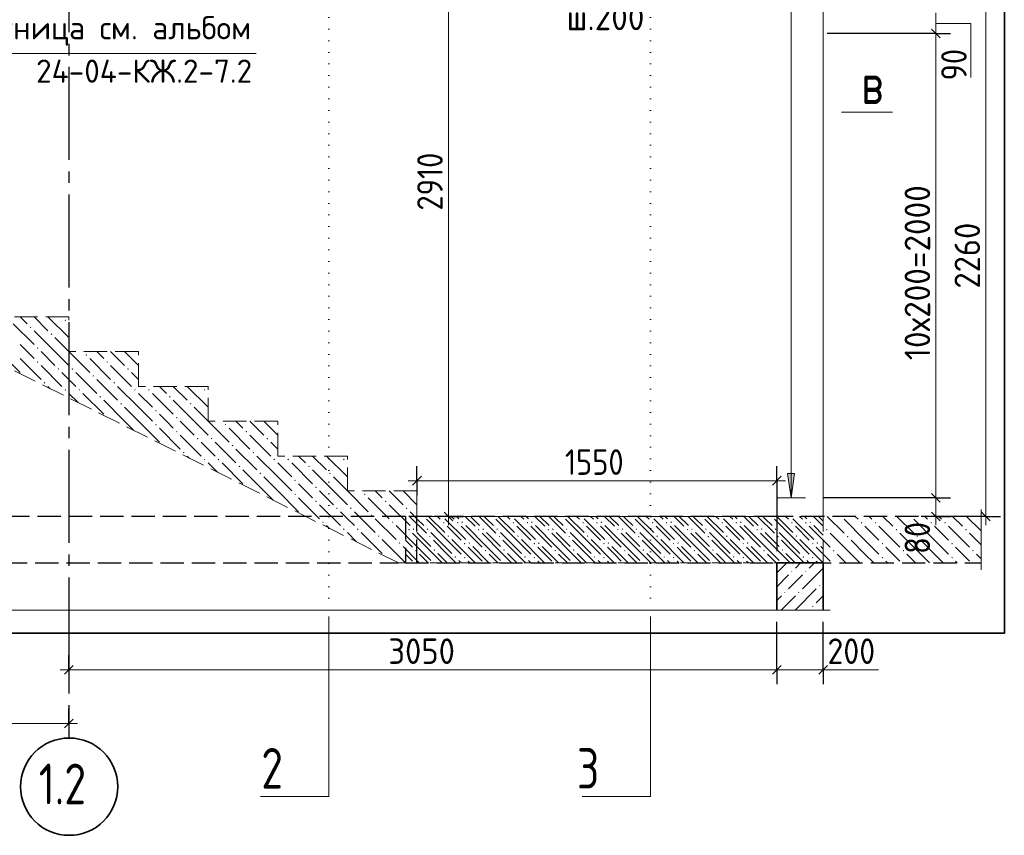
# Model space of a CAD drawing. Header units: millimetres. Extents: x 0 to 50400, y 0 to 35640.
# Tile 8 of 20: x 14787 to 24970, y 17151 to 25584. Entities that reach past the tile are written whole.
import ezdxf

# ---------------------------------------------------------------- set-up
doc = ezdxf.new("R2010")
doc.units = ezdxf.units.MM
for name, pattern in [('______2', [324, 240, -84]), ('______5', [1320, 960, -120, 120, -120]), ('______9', [120, 0, -120])]:
    doc.linetypes.add(name, pattern=pattern)
for name, color, linetype, lineweight in [('Standard', 7, 'Continuous', 25), ('ЖБ Лестница', 52, 'Continuous', 25), ('ЖБ Перекрытие верхний уровень', 7, 'Continuous', 35), ('ЖБ Стена верхний уровень', 7, 'Continuous', 35), ('Общий02', 7, 'Continuous', 18), ('Позиционная метка линия выноска', 7, 'Continuous', 13), ('Позиционная метка номер позиции', 7, 'Continuous', 13), ('Размерная линия_ общее', 7, 'Continuous', 13), ('Сечения символ', 7, 'Continuous', 25)]:
    doc.layers.add(name, color=color, linetype=linetype, lineweight=lineweight)
doc.layers.add('Оси', color=7, linetype='______5', true_color=0x656565)
doc.layers.add('Стена ДОП П-обр. неравн', color=7, linetype='Continuous', true_color=0xa0a0a0)
doc.layers.add('Размерная выноска', color=7, linetype='Continuous')
doc.styles.add('ISOCPEUR', font='txt')

msp = doc.modelspace()

# ---------------------------------------------------------------- hatches: boundary and pattern name
at = {"layer": 'ЖБ Лестница', "linetype": 'Continuous', "lineweight": 18, "transparency": 33554687}
for points in [[(14892, 22405), (14900, 22413), (14908, 22405), (14900, 22397)], [(15252, 22477), (15260, 22485), (15268, 22477), (15260, 22469)], [(15108, 22333), (15116, 22341), (15124, 22333), (15116, 22325)], [(14964, 22189), (14972, 22197), (14980, 22189), (14972, 22181)], [(15468, 22117), (15476, 22125), (15484, 22117), (15476, 22109)], [(14964, 22045), (14972, 22053), (14980, 22045), (14972, 22037)], [(15684, 22045), (15692, 22053), (15700, 22045), (15692, 22037)], [(14827, 21907), (14828, 21909), (14832, 21905)], [(15180, 21973), (15188, 21981), (15196, 21973), (15188, 21965)], [(15324, 21973), (15332, 21981), (15340, 21973), (15332, 21965)], [(15540, 21901), (15548, 21909), (15556, 21901), (15548, 21893)], [(15900, 21973), (15908, 21981), (15916, 21973), (15908, 21965)], [(15036, 21829), (15044, 21837), (15052, 21829), (15044, 21821)], [(15756, 21829), (15764, 21837), (15772, 21829), (15764, 21821)], [(15252, 21757), (15260, 21765), (15268, 21757), (15260, 21749)], [(15396, 21757), (15404, 21765), (15412, 21757), (15404, 21749)], [(15612, 21685), (15620, 21693), (15628, 21685), (15620, 21677)], [(15972, 21757), (15980, 21765), (15988, 21757), (15980, 21749)], [(16116, 21757), (16124, 21765), (16132, 21757), (16124, 21749)], [(16332, 21685), (16340, 21693), (16348, 21685), (16340, 21677)], [(16692, 21757), (16700, 21765), (16708, 21757), (16700, 21749)], [(15828, 21613), (15836, 21621), (15844, 21613), (15836, 21605)], [(16548, 21613), (16556, 21621), (16564, 21613), (16556, 21605)], [(16188, 21541), (16196, 21549), (16204, 21541), (16196, 21533)], [(15691, 21475), (15692, 21477), (15696, 21473)], [(16188, 21397), (16196, 21405), (16204, 21397), (16196, 21389)], [(16404, 21469), (16412, 21477), (16420, 21469), (16412, 21461)], [(16908, 21397), (16916, 21405), (16924, 21397), (16916, 21389)], [(16404, 21325), (16412, 21333), (16420, 21325), (16412, 21317)], [(17124, 21325), (17132, 21333), (17140, 21325), (17132, 21317)], [(16267, 21187), (16268, 21189), (16272, 21185)], [(16620, 21253), (16628, 21261), (16636, 21253), (16628, 21245)], [(16764, 21253), (16772, 21261), (16780, 21253), (16772, 21245)], [(16980, 21181), (16988, 21189), (16996, 21181), (16988, 21173)], [(17340, 21253), (17348, 21261), (17356, 21253), (17348, 21245)], [(16476, 21109), (16484, 21117), (16492, 21109), (16484, 21101)], [(17196, 21109), (17204, 21117), (17212, 21109), (17204, 21101)], [(16692, 21037), (16700, 21045), (16708, 21037), (16700, 21029)], [(16836, 21037), (16844, 21045), (16852, 21037), (16844, 21029)], [(17412, 21037), (17420, 21045), (17428, 21037), (17420, 21029)], [(17556, 21037), (17564, 21045), (17572, 21037), (17564, 21029)], [(18132, 21037), (18140, 21045), (18148, 21037), (18140, 21029)], [(17052, 20965), (17060, 20973), (17068, 20965), (17060, 20957)], [(17268, 20893), (17276, 20901), (17284, 20893), (17276, 20885)], [(17772, 20965), (17780, 20973), (17788, 20965), (17780, 20957)], [(17988, 20893), (17996, 20901), (18004, 20893), (17996, 20885)], [(17628, 20821), (17636, 20829), (17644, 20821), (17636, 20813)], [(17131, 20755), (17132, 20757), (17136, 20753)], [(17628, 20677), (17636, 20685), (17644, 20677), (17636, 20669)], [(17844, 20749), (17852, 20757), (17860, 20749), (17852, 20741)], [(18348, 20677), (18356, 20685), (18364, 20677), (18356, 20669)], [(17844, 20605), (17852, 20613), (17860, 20605), (17852, 20597)], [(18564, 20605), (18572, 20613), (18580, 20605), (18572, 20597)], [(17707, 20467), (17708, 20469), (17712, 20465)], [(18060, 20533), (18068, 20541), (18076, 20533), (18068, 20525)], [(18204, 20533), (18212, 20541), (18220, 20533), (18212, 20525)], [(18420, 20461), (18428, 20469), (18436, 20461), (18428, 20453)], [(18780, 20533), (18788, 20541), (18796, 20533), (18788, 20525)], [(17916, 20389), (17924, 20397), (17932, 20389), (17924, 20381)], [(18636, 20389), (18644, 20397), (18652, 20389), (18644, 20381)], [(19356, 20389), (19364, 20397), (19372, 20389), (19364, 20381)], [(20076, 20389), (20084, 20397), (20092, 20389), (20084, 20381)], [(20796, 20389), (20804, 20397), (20812, 20389), (20804, 20381)], [(21516, 20389), (21524, 20397), (21532, 20389), (21524, 20381)], [(22236, 20389), (22244, 20397), (22252, 20389), (22244, 20381)], [(22956, 20389), (22964, 20397), (22972, 20389), (22964, 20381)], [(18132, 20317), (18140, 20325), (18148, 20317), (18140, 20309)], [(18276, 20317), (18284, 20325), (18292, 20317), (18284, 20309)], [(18852, 20317), (18860, 20325), (18868, 20317), (18860, 20309)], [(18996, 20317), (19004, 20325), (19012, 20317), (19004, 20309)], [(19572, 20317), (19580, 20325), (19588, 20317), (19580, 20309)], [(19716, 20317), (19724, 20325), (19732, 20317), (19724, 20309)], [(20292, 20317), (20300, 20325), (20308, 20317), (20300, 20309)], [(20436, 20317), (20444, 20325), (20452, 20317), (20444, 20309)], [(21012, 20317), (21020, 20325), (21028, 20317), (21020, 20309)], [(21156, 20317), (21164, 20325), (21172, 20317), (21164, 20309)], [(21732, 20317), (21740, 20325), (21748, 20317), (21740, 20309)], [(21876, 20317), (21884, 20325), (21892, 20317), (21884, 20309)], [(22452, 20317), (22460, 20325), (22468, 20317), (22460, 20309)], [(22596, 20317), (22604, 20325), (22612, 20317), (22604, 20309)], [(18492, 20245), (18500, 20253), (18508, 20245), (18500, 20237)], [(18708, 20173), (18716, 20181), (18724, 20173), (18716, 20165)], [(19212, 20245), (19220, 20253), (19228, 20245), (19220, 20237)], [(19428, 20173), (19436, 20181), (19444, 20173), (19436, 20165)], [(19932, 20245), (19940, 20253), (19948, 20245), (19940, 20237)], [(20148, 20173), (20156, 20181), (20164, 20173), (20156, 20165)], [(20652, 20245), (20660, 20253), (20668, 20245), (20660, 20237)], [(20868, 20173), (20876, 20181), (20884, 20173), (20876, 20165)], [(21372, 20245), (21380, 20253), (21388, 20245), (21380, 20237)], [(21588, 20173), (21596, 20181), (21604, 20173), (21596, 20165)], [(22092, 20245), (22100, 20253), (22108, 20245), (22100, 20237)], [(22308, 20173), (22316, 20181), (22324, 20173), (22316, 20165)], [(22812, 20245), (22820, 20253), (22828, 20245), (22820, 20237)], [(23028, 20173), (23036, 20181), (23044, 20173), (23036, 20165)], [(19068, 20101), (19076, 20109), (19084, 20101), (19076, 20093)], [(19788, 20101), (19796, 20109), (19804, 20101), (19796, 20093)], [(20508, 20101), (20516, 20109), (20524, 20101), (20516, 20093)], [(21228, 20101), (21236, 20109), (21244, 20101), (21236, 20093)], [(21948, 20101), (21956, 20109), (21964, 20101), (21956, 20093)], [(22668, 20101), (22676, 20109), (22684, 20101), (22676, 20093)], [(18571, 20035), (18572, 20037), (18576, 20033)], [(19284, 20029), (19292, 20037), (19300, 20029), (19292, 20021)], [(20004, 20029), (20012, 20037), (20020, 20029), (20012, 20021)], [(20724, 20029), (20732, 20037), (20740, 20029), (20732, 20021)], [(21444, 20029), (21452, 20037), (21460, 20029), (21452, 20021)], [(22164, 20029), (22172, 20037), (22180, 20029), (22172, 20021)], [(22884, 20029), (22892, 20037), (22900, 20029), (22892, 20021)]]:
    msp.add_hatch(color=7, dxfattribs=at).paths.add_polyline_path(points, flags=16)
at = {"layer": 'ЖБ Перекрытие верхний уровень', "linetype": 'Continuous', "lineweight": 18, "transparency": 33554687}
for points in [[(18959, 20449), (18957, 20447), (18956, 20449)], [(19166, 20383), (19173, 20391), (19181, 20383), (19173, 20375)], [(19310, 20383), (19317, 20391), (19325, 20383), (19317, 20375)], [(19679, 20449), (19677, 20447), (19676, 20449)], [(19886, 20383), (19893, 20391), (19901, 20383), (19893, 20375)], [(20030, 20383), (20037, 20391), (20045, 20383), (20037, 20375)], [(20399, 20449), (20397, 20447), (20396, 20449)], [(20606, 20383), (20613, 20391), (20621, 20383), (20613, 20375)], [(20750, 20383), (20757, 20391), (20765, 20383), (20757, 20375)], [(21119, 20449), (21117, 20447), (21116, 20449)], [(21326, 20383), (21333, 20391), (21341, 20383), (21333, 20375)], [(21470, 20383), (21477, 20391), (21485, 20383), (21477, 20375)], [(21839, 20449), (21837, 20447), (21836, 20449)], [(22046, 20383), (22053, 20391), (22061, 20383), (22053, 20375)], [(22190, 20383), (22197, 20391), (22205, 20383), (22197, 20375)], [(22559, 20449), (22557, 20447), (22556, 20449)], [(22766, 20383), (22773, 20391), (22781, 20383), (22773, 20375)], [(22910, 20383), (22917, 20391), (22925, 20383), (22917, 20375)], [(23279, 20449), (23277, 20447), (23276, 20449)], [(23486, 20383), (23493, 20391), (23501, 20383), (23493, 20375)], [(23630, 20383), (23637, 20391), (23645, 20383), (23637, 20375)], [(23999, 20449), (23997, 20447), (23996, 20449)], [(24206, 20383), (24213, 20391), (24221, 20383), (24213, 20375)], [(24350, 20383), (24357, 20391), (24365, 20383), (24357, 20375)], [(24719, 20449), (24717, 20447), (24716, 20449)], [(18806, 20311), (18813, 20319), (18821, 20311), (18813, 20303)], [(19526, 20311), (19533, 20319), (19541, 20311), (19533, 20303)], [(20246, 20311), (20253, 20319), (20261, 20311), (20253, 20303)], [(20966, 20311), (20973, 20319), (20981, 20311), (20973, 20303)], [(21686, 20311), (21693, 20319), (21701, 20311), (21693, 20303)], [(22406, 20311), (22413, 20319), (22421, 20311), (22413, 20303)], [(23126, 20311), (23133, 20319), (23141, 20311), (23133, 20303)], [(23846, 20311), (23853, 20319), (23861, 20311), (23853, 20303)], [(24566, 20311), (24573, 20319), (24581, 20311), (24573, 20303)], [(19022, 20239), (19029, 20247), (19037, 20239), (19029, 20231)], [(19382, 20167), (19389, 20175), (19397, 20167), (19389, 20159)], [(19742, 20239), (19749, 20247), (19757, 20239), (19749, 20231)], [(20102, 20167), (20109, 20175), (20117, 20167), (20109, 20159)], [(20462, 20239), (20469, 20247), (20477, 20239), (20469, 20231)], [(20822, 20167), (20829, 20175), (20837, 20167), (20829, 20159)], [(21182, 20239), (21189, 20247), (21197, 20239), (21189, 20231)], [(21542, 20167), (21549, 20175), (21557, 20167), (21549, 20159)], [(21902, 20239), (21909, 20247), (21917, 20239), (21909, 20231)], [(22262, 20167), (22269, 20175), (22277, 20167), (22269, 20159)], [(22622, 20239), (22629, 20247), (22637, 20239), (22629, 20231)], [(22982, 20167), (22989, 20175), (22997, 20167), (22989, 20159)], [(23342, 20239), (23349, 20247), (23357, 20239), (23349, 20231)], [(23702, 20167), (23709, 20175), (23717, 20167), (23709, 20159)], [(24062, 20239), (24069, 20247), (24077, 20239), (24069, 20231)], [(24422, 20167), (24429, 20175), (24437, 20167), (24429, 20159)], [(18878, 20095), (18885, 20103), (18893, 20095), (18885, 20087)], [(19598, 20095), (19605, 20103), (19613, 20095), (19605, 20087)], [(20318, 20095), (20325, 20103), (20333, 20095), (20325, 20087)], [(21038, 20095), (21045, 20103), (21053, 20095), (21045, 20087)], [(21758, 20095), (21765, 20103), (21773, 20095), (21765, 20087)], [(22478, 20095), (22485, 20103), (22493, 20095), (22485, 20087)], [(23198, 20095), (23205, 20103), (23213, 20095), (23205, 20087)], [(23918, 20095), (23925, 20103), (23933, 20095), (23925, 20087)], [(24638, 20095), (24645, 20103), (24653, 20095), (24645, 20087)], [(19382, 20023), (19389, 20031), (19397, 20023), (19389, 20015)], [(20102, 20023), (20109, 20031), (20117, 20023), (20109, 20015)], [(20822, 20023), (20829, 20031), (20837, 20023), (20829, 20015)], [(21542, 20023), (21549, 20031), (21557, 20023), (21549, 20015)], [(22262, 20023), (22269, 20031), (22277, 20023), (22269, 20015)], [(22982, 20023), (22989, 20031), (22997, 20023), (22989, 20015)], [(23702, 20023), (23709, 20031), (23717, 20023), (23709, 20015)], [(24422, 20023), (24429, 20031), (24437, 20023), (24429, 20015)]]:
    msp.add_hatch(color=7, dxfattribs=at).paths.add_polyline_path(points, flags=16)
at = {"layer": 'ЖБ Стена верхний уровень', "linetype": 'Continuous', "lineweight": 18, "transparency": 33554687}
for points in [[(22767, 19879), (22773, 19885), (22779, 19879), (22773, 19873)], [(22911, 19879), (22917, 19885), (22923, 19879), (22917, 19873)], [(22695, 19663), (22701, 19669), (22707, 19663), (22701, 19657)], [(22839, 19663), (22845, 19669), (22851, 19663), (22845, 19657)], [(23055, 19735), (23061, 19741), (23067, 19735), (23061, 19729)], [(22983, 19519), (22989, 19525), (22995, 19519), (22989, 19513)]]:
    msp.add_hatch(color=7, dxfattribs=at).paths.add_polyline_path(points, flags=16)
at = {"layer": 'Общий02', "linetype": 'Continuous', "lineweight": 13, "transparency": 33554687}
msp.add_hatch(color=7, dxfattribs=at).paths.add_polyline_path([(22729, 20893), (22765, 20641), (22801, 20893)])

# ---------------------------------------------------------------- linework, layer by layer
at = {"layer": 'Standard', "color": 7, "linetype": 'Continuous', "lineweight": -3, "transparency": 33554687}
for p, q in [((18896, 20818), (18896, 20968)), ((22616, 20818), (22616, 20968)), ((18896, 20818), (18896, 20668)), ((18896, 20818), (18896, 20818)), ((22616, 20818), (22616, 20668)), ((22616, 20818), (22616, 20089)), ((15296, 18863), (15296, 19013)), ((22616, 18863), (22616, 19013)), ((23096, 18863), (23096, 19013)), ((15296, 18863), (15296, 18931)), ((15296, 18863), (15296, 18713)), ((22616, 18863), (22616, 18713)), ((23096, 18863), (23096, 18713)), ((15296, 18306), (15296, 18456)), ((15296, 18306), (15296, 18156))]:
    msp.add_line(p, q, dxfattribs=at)
at = {"layer": 'Standard', "color": 7, "linetype": 'Continuous', "lineweight": 13, "transparency": 33554687}
for p, q in [((18896, 20818), (18806, 20818)), ((18896, 20818), (22616, 20818)), ((22616, 20818), (22706, 20818)), ((15296, 18863), (15206, 18863)), ((15296, 18863), (22616, 18863)), ((22616, 18863), (23096, 18863)), ((23096, 18863), (23186, 18863)), ((7496, 18306), (15296, 18306)), ((15296, 18306), (15386, 18306))]:
    msp.add_line(p, q, dxfattribs=at)
at = {"layer": 'Standard', "color": 7, "linetype": 'Continuous', "lineweight": 25, "transparency": 33554687}
for p, q in [((18851, 20773), (18941, 20863)), ((22571, 20773), (22661, 20863)), ((15251, 18818), (15341, 18908)), ((22571, 18818), (22661, 18908)), ((23051, 18818), (23141, 18908)), ((15251, 18261), (15341, 18351))]:
    msp.add_line(p, q, dxfattribs=at)
at = {"layer": 'Standard', "color": 254, "linetype": 'Continuous', "lineweight": 35, "true_color": 0xc4c4ff, "transparency": 33554687}
msp.add_lwpolyline([(5890, 19240), (24970, 19240), (24970, 31936), (5890, 31936), (5890, 19240)], dxfattribs=at)
at = {"layer": 'Standard', "color": 7, "linetype": 'Continuous', "lineweight": -3, "transparency": 33554687}
for points in [[(22616, 18863), (22616, 18883), (22616, 18883), (22616, 19360)], [(23096, 18863), (23096, 18883), (23096, 18883), (23096, 19360)]]:
    msp.add_lwpolyline(points, dxfattribs=at)
at = {"layer": 'ЖБ Лестница', "color": 7, "linetype": '______2', "lineweight": 13, "transparency": 33554687}
for p, q in [((12416, 23113), (18704, 19969)), ((15296, 22513), (14576, 22513)), ((15296, 22153), (15296, 22513)), ((16016, 22153), (15296, 22153)), ((16016, 21793), (16016, 22153)), ((16736, 21793), (16016, 21793)), ((16736, 21433), (16736, 21793)), ((17456, 21433), (16736, 21433)), ((17456, 21073), (17456, 21433)), ((18176, 21073), (17456, 21073)), ((18176, 20713), (18176, 21073)), ((18896, 20713), (18176, 20713)), ((18896, 20449), (18896, 20713)), ((23096, 20449), (18896, 20449)), ((23096, 19969), (23096, 20449)), ((18704, 19969), (23096, 19969))]:
    msp.add_line(p, q, dxfattribs=at)
at = {"layer": 'ЖБ Лестница', "color": 9, "linetype": 'Continuous', "lineweight": 18, "true_color": 0xc7c7c7, "transparency": 33554687}
for p, q in [((14792, 22513), (14864, 22441)), ((14936, 22513), (15080, 22369)), ((15296, 22297), (15080, 22513)), ((15224, 22513), (15224, 22513)), ((14720, 22441), (14936, 22225)), ((15296, 22441), (15296, 22441)), ((15152, 22153), (14936, 22369)), ((14864, 22153), (14792, 22225)), ((15296, 22297), (15296, 22297)), ((14576, 22153), (14792, 21937)), ((14936, 22081), (14864, 22153)), ((15008, 22153), (15152, 22009)), ((15152, 22153), (15296, 22009)), ((15440, 22153), (15440, 22153)), ((15584, 22153), (15584, 22153)), ((15656, 22081), (15584, 22153)), ((15728, 22153), (15872, 22009)), ((15872, 22153), (15872, 22153)), ((15872, 22153), (16016, 22009)), ((16016, 22153), (16016, 22153)), ((16016, 22153), (16016, 22153)), ((14792, 22081), (15008, 21865)), ((15008, 22009), (15224, 21793)), ((15512, 22081), (15728, 21865)), ((15728, 22009), (15944, 21793)), ((15296, 21865), (15224, 21937)), ((15368, 21937), (15584, 21721)), ((16016, 21865), (15944, 21937)), ((15104, 21769), (15080, 21793)), ((15368, 21793), (15296, 21865)), ((15584, 21865), (15800, 21649)), ((16016, 21577), (15800, 21793)), ((16016, 21865), (16016, 21865)), ((16088, 21793), (16088, 21793)), ((16232, 21793), (16304, 21721)), ((16376, 21793), (16520, 21649)), ((16736, 21577), (16520, 21793)), ((16664, 21793), (16664, 21793)), ((15296, 21721), (15392, 21625)), ((15440, 21721), (15656, 21505)), ((16016, 21721), (16160, 21577)), ((16160, 21721), (16376, 21505)), ((16736, 21721), (16736, 21721)), ((15872, 21433), (15656, 21649)), ((16592, 21433), (16376, 21649)), ((15872, 21577), (16016, 21433)), ((16016, 21577), (16160, 21433)), ((16304, 21433), (16232, 21505)), ((16736, 21577), (16736, 21577)), ((15872, 21433), (15968, 21337)), ((16016, 21433), (16232, 21217)), ((16376, 21361), (16304, 21433)), ((16448, 21433), (16592, 21289)), ((16592, 21433), (16736, 21289)), ((16880, 21433), (16880, 21433)), ((17024, 21433), (17024, 21433)), ((17096, 21361), (17024, 21433)), ((17168, 21433), (17312, 21289)), ((17312, 21433), (17312, 21433)), ((17312, 21433), (17456, 21289)), ((17456, 21433), (17456, 21433)), ((17456, 21433), (17456, 21433)), ((16232, 21361), (16448, 21145)), ((16448, 21289), (16664, 21073)), ((16952, 21361), (17168, 21145)), ((17168, 21289), (17384, 21073)), ((16736, 21145), (16664, 21217)), ((16808, 21217), (17024, 21001)), ((17456, 21145), (17384, 21217)), ((16808, 21073), (16736, 21145)), ((17024, 21145), (17240, 20929)), ((17456, 21145), (17456, 21145)), ((16544, 21049), (16520, 21073)), ((16736, 21001), (16832, 20905)), ((16880, 21001), (17096, 20785)), ((17456, 20857), (17240, 21073)), ((17456, 21001), (17600, 20857)), ((17528, 21073), (17528, 21073)), ((17600, 21001), (17816, 20785)), ((17672, 21073), (17744, 21001)), ((17816, 21073), (17960, 20929)), ((18176, 20857), (17960, 21073)), ((18104, 21073), (18104, 21073)), ((18176, 21001), (18176, 21001)), ((17312, 20713), (17096, 20929)), ((18032, 20713), (17816, 20929)), ((17312, 20857), (17456, 20713)), ((17456, 20857), (17600, 20713)), ((17744, 20713), (17672, 20785)), ((18176, 20857), (18176, 20857)), ((17312, 20713), (17408, 20617)), ((17456, 20713), (17672, 20497)), ((17816, 20641), (17744, 20713)), ((17888, 20713), (18032, 20569)), ((18032, 20713), (18176, 20569)), ((18320, 20713), (18320, 20713)), ((18464, 20713), (18464, 20713)), ((18536, 20641), (18464, 20713)), ((18608, 20713), (18752, 20569)), ((18752, 20713), (18752, 20713)), ((18752, 20713), (18896, 20569)), ((18896, 20713), (18896, 20713)), ((18896, 20713), (18896, 20713)), ((17672, 20641), (17888, 20425)), ((17888, 20569), (18104, 20353)), ((18392, 20641), (18608, 20425)), ((18608, 20569), (18824, 20353)), ((18176, 20425), (18104, 20497)), ((18248, 20497), (18464, 20281)), ((18896, 20425), (18824, 20497)), ((18248, 20353), (18176, 20425)), ((18464, 20425), (18680, 20209)), ((18968, 20353), (18896, 20425)), ((19016, 20449), (19184, 20281)), ((19184, 20425), (19400, 20209)), ((19304, 20449), (19328, 20425)), ((19448, 20449), (19544, 20353)), ((19616, 20425), (19592, 20449)), ((19688, 20353), (19616, 20425)), ((19736, 20449), (19904, 20281)), ((19904, 20425), (20120, 20209)), ((20024, 20449), (20048, 20425)), ((20168, 20449), (20264, 20353)), ((20336, 20425), (20312, 20449)), ((20408, 20353), (20336, 20425)), ((20456, 20449), (20624, 20281)), ((20624, 20425), (20840, 20209)), ((20744, 20449), (20768, 20425)), ((20888, 20449), (20984, 20353)), ((21056, 20425), (21032, 20449)), ((21128, 20353), (21056, 20425)), ((21176, 20449), (21344, 20281)), ((21344, 20425), (21560, 20209)), ((21464, 20449), (21488, 20425)), ((21608, 20449), (21704, 20353)), ((21776, 20425), (21752, 20449)), ((21848, 20353), (21776, 20425)), ((21896, 20449), (22064, 20281)), ((22064, 20425), (22280, 20209)), ((22184, 20449), (22208, 20425)), ((22328, 20449), (22424, 20353)), ((22496, 20425), (22472, 20449)), ((22568, 20353), (22496, 20425)), ((22616, 20449), (22784, 20281)), ((22784, 20425), (23000, 20209)), ((22904, 20449), (22928, 20425)), ((23048, 20449), (23096, 20400)), ((17984, 20329), (17960, 20353)), ((18176, 20281), (18272, 20185)), ((18320, 20281), (18536, 20065)), ((18896, 20137), (18680, 20353)), ((18896, 20281), (19040, 20137)), ((19040, 20281), (19256, 20065)), ((19616, 20137), (19400, 20353)), ((19616, 20281), (19760, 20137)), ((19760, 20281), (19976, 20065)), ((20336, 20137), (20120, 20353)), ((20336, 20281), (20480, 20137)), ((20480, 20281), (20696, 20065)), ((21056, 20137), (20840, 20353)), ((21056, 20281), (21200, 20137)), ((21200, 20281), (21416, 20065)), ((21776, 20137), (21560, 20353)), ((21776, 20281), (21920, 20137)), ((21920, 20281), (22136, 20065)), ((22496, 20137), (22280, 20353)), ((22496, 20281), (22640, 20137)), ((22640, 20281), (22856, 20065)), ((23096, 20256), (23000, 20353)), ((18752, 19993), (18536, 20209)), ((19472, 19993), (19256, 20209)), ((20192, 19993), (19976, 20209)), ((20912, 19993), (20696, 20209)), ((21632, 19993), (21416, 20209)), ((22352, 19993), (22136, 20209)), ((23072, 19993), (22856, 20209)), ((18752, 20137), (18896, 19993)), ((18896, 20137), (19040, 19993)), ((19184, 19993), (19112, 20065)), ((19472, 20137), (19616, 19993)), ((19616, 20137), (19760, 19993)), ((19904, 19993), (19832, 20065)), ((20192, 20137), (20336, 19993)), ((20336, 20137), (20480, 19993)), ((20624, 19993), (20552, 20065)), ((20912, 20137), (21056, 19993)), ((21056, 20137), (21200, 19993)), ((21344, 19993), (21272, 20065)), ((21632, 20137), (21776, 19993)), ((21776, 20137), (21920, 19993)), ((22064, 19993), (21992, 20065)), ((22352, 20137), (22496, 19993)), ((22496, 20137), (22640, 19993)), ((22784, 19993), (22712, 20065)), ((23072, 20137), (23096, 20112)), ((18752, 19993), (18776, 19969)), ((18896, 19993), (18920, 19969)), ((19208, 19969), (19184, 19993)), ((19328, 19993), (19352, 19969)), ((19472, 19993), (19496, 19969)), ((19616, 19993), (19640, 19969)), ((19928, 19969), (19904, 19993)), ((20048, 19993), (20072, 19969)), ((20192, 19993), (20216, 19969)), ((20336, 19993), (20360, 19969)), ((20648, 19969), (20624, 19993)), ((20768, 19993), (20792, 19969)), ((20912, 19993), (20936, 19969)), ((21056, 19993), (21080, 19969)), ((21368, 19969), (21344, 19993)), ((21488, 19993), (21512, 19969)), ((21632, 19993), (21656, 19969)), ((21776, 19993), (21800, 19969)), ((22088, 19969), (22064, 19993)), ((22208, 19993), (22232, 19969)), ((22352, 19993), (22376, 19969)), ((22496, 19993), (22520, 19969)), ((22808, 19969), (22784, 19993)), ((22928, 19993), (22952, 19969)), ((23072, 19993), (23096, 19969))]:
    msp.add_line(p, q, dxfattribs=at)
at = {"layer": 'ЖБ Лестница', "color": 253, "linetype": '______2', "lineweight": -3, "true_color": 0xababab, "transparency": 33554687}
msp.add_line((18896, 19969), (18896, 20449), dxfattribs=at)
at = {"layer": 'ЖБ Лестница', "color": 9, "linetype": 'Continuous', "lineweight": 18, "true_color": 0xc7c7c7, "transparency": 33554687}
for points in [[(15152, 22297), (15296, 22153), (15296, 22153)], [(15296, 22153), (15296, 22153), (15512, 21937)], [(16592, 21577), (16736, 21433), (16736, 21433)], [(16736, 21433), (16736, 21433), (16952, 21217)], [(18032, 20857), (18176, 20713), (18176, 20713)], [(18176, 20713), (18176, 20713), (18392, 20497)]]:
    msp.add_lwpolyline(points, dxfattribs=at)
at = {"layer": 'ЖБ Перекрытие верхний уровень', "color": 7, "linetype": '______2', "lineweight": 25, "transparency": 33554687}
for p, q in [((18776, 20449), (18776, 19969)), ((22616, 20449), (18776, 20449)), ((24730, 20449), (22616, 20449)), ((18776, 19969), (22616, 19969)), ((22616, 19969), (24730, 19969))]:
    msp.add_line(p, q, dxfattribs=at)
at = {"layer": 'ЖБ Перекрытие верхний уровень', "color": 9, "linetype": 'Continuous', "lineweight": 18, "true_color": 0xc7c7c7, "transparency": 33554687}
for p, q in [((18819, 20449), (18993, 20275)), ((19209, 20203), (18993, 20419)), ((19107, 20449), (19137, 20419)), ((19281, 20419), (19251, 20449)), ((19395, 20449), (19497, 20347)), ((19539, 20449), (19713, 20275)), ((19929, 20203), (19713, 20419)), ((19827, 20449), (19857, 20419)), ((20001, 20419), (19971, 20449)), ((20115, 20449), (20217, 20347)), ((20259, 20449), (20433, 20275)), ((20649, 20203), (20433, 20419)), ((20547, 20449), (20577, 20419)), ((20721, 20419), (20691, 20449)), ((20835, 20449), (20937, 20347)), ((20979, 20449), (21153, 20275)), ((21369, 20203), (21153, 20419)), ((21267, 20449), (21297, 20419)), ((21441, 20419), (21411, 20449)), ((21555, 20449), (21657, 20347)), ((21699, 20449), (21873, 20275)), ((22089, 20203), (21873, 20419)), ((21987, 20449), (22017, 20419)), ((22161, 20419), (22131, 20449)), ((22275, 20449), (22377, 20347)), ((22419, 20449), (22593, 20275)), ((22616, 20396), (22593, 20419)), ((22809, 20203), (22616, 20396)), ((22707, 20449), (22737, 20419)), ((22881, 20419), (22851, 20449)), ((22995, 20449), (23097, 20347)), ((23139, 20449), (23313, 20275)), ((23529, 20203), (23313, 20419)), ((23427, 20449), (23457, 20419)), ((23601, 20419), (23571, 20449)), ((23715, 20449), (23817, 20347)), ((23859, 20449), (24033, 20275)), ((24249, 20203), (24033, 20419)), ((24147, 20449), (24177, 20419)), ((24321, 20419), (24291, 20449)), ((24435, 20449), (24537, 20347)), ((24579, 20449), (24730, 20299)), ((18776, 20348), (18777, 20347)), ((19065, 20059), (18849, 20275)), ((19209, 20347), (19353, 20203)), ((19353, 20347), (19569, 20131)), ((19785, 20059), (19569, 20275)), ((19929, 20347), (20073, 20203)), ((20073, 20347), (20289, 20131)), ((20505, 20059), (20289, 20275)), ((20649, 20347), (20793, 20203)), ((20793, 20347), (21009, 20131)), ((21225, 20059), (21009, 20275)), ((21369, 20347), (21513, 20203)), ((21513, 20347), (21729, 20131)), ((21945, 20059), (21729, 20275)), ((22089, 20347), (22233, 20203)), ((22233, 20347), (22449, 20131)), ((22616, 20108), (22449, 20275)), ((22809, 20347), (22953, 20203)), ((22953, 20347), (23169, 20131)), ((23385, 20059), (23169, 20275)), ((23529, 20347), (23673, 20203)), ((23673, 20347), (23889, 20131)), ((24105, 20059), (23889, 20275)), ((24249, 20347), (24393, 20203)), ((24393, 20347), (24609, 20131)), ((24730, 20155), (24609, 20275)), ((18776, 20204), (18849, 20131)), ((19065, 20203), (19209, 20059)), ((19209, 20203), (19353, 20059)), ((19785, 20203), (19929, 20059)), ((19929, 20203), (20073, 20059)), ((20505, 20203), (20649, 20059)), ((20649, 20203), (20793, 20059)), ((21225, 20203), (21369, 20059)), ((21369, 20203), (21513, 20059)), ((21945, 20203), (22089, 20059)), ((22089, 20203), (22233, 20059)), ((22665, 20203), (22809, 20059)), ((22809, 20203), (22953, 20059)), ((23385, 20203), (23529, 20059)), ((23529, 20203), (23673, 20059)), ((24105, 20203), (24249, 20059)), ((24249, 20203), (24393, 20059)), ((18777, 20059), (18776, 20060)), ((19497, 20059), (19425, 20131)), ((20217, 20059), (20145, 20131)), ((20937, 20059), (20865, 20131)), ((21657, 20059), (21585, 20131)), ((22377, 20059), (22305, 20131)), ((22665, 20059), (22616, 20108)), ((23097, 20059), (23025, 20131)), ((23817, 20059), (23745, 20131)), ((24537, 20059), (24465, 20131)), ((18849, 19987), (18777, 20059)), ((18921, 20059), (19011, 19969)), ((19065, 20059), (19155, 19969)), ((19209, 20059), (19299, 19969)), ((19425, 19987), (19443, 19969)), ((19569, 19987), (19497, 20059)), ((19641, 20059), (19731, 19969)), ((19785, 20059), (19875, 19969)), ((19929, 20059), (20019, 19969)), ((20145, 19987), (20163, 19969)), ((20289, 19987), (20217, 20059)), ((20361, 20059), (20451, 19969)), ((20505, 20059), (20595, 19969)), ((20649, 20059), (20739, 19969)), ((20865, 19987), (20883, 19969)), ((21009, 19987), (20937, 20059)), ((21081, 20059), (21171, 19969)), ((21225, 20059), (21315, 19969)), ((21369, 20059), (21459, 19969)), ((21585, 19987), (21603, 19969)), ((21729, 19987), (21657, 20059)), ((21801, 20059), (21891, 19969)), ((21945, 20059), (22035, 19969)), ((22089, 20059), (22179, 19969)), ((22305, 19987), (22323, 19969)), ((22449, 19987), (22377, 20059)), ((22521, 20059), (22611, 19969)), ((22665, 20059), (22755, 19969)), ((22809, 20059), (22899, 19969)), ((23025, 19987), (23043, 19969)), ((23169, 19987), (23097, 20059)), ((23241, 20059), (23331, 19969)), ((23385, 20059), (23475, 19969)), ((23529, 20059), (23619, 19969)), ((23745, 19987), (23763, 19969)), ((23889, 19987), (23817, 20059)), ((23961, 20059), (24051, 19969)), ((24105, 20059), (24195, 19969)), ((24249, 20059), (24339, 19969)), ((24465, 19987), (24483, 19969)), ((24609, 19987), (24537, 20059)), ((24681, 20059), (24730, 20011))]:
    msp.add_line(p, q, dxfattribs=at)
at = {"layer": 'ЖБ Стена верхний уровень', "color": 7, "linetype": 'Continuous', "lineweight": 18, "transparency": 33554687}
msp.add_line((23096, 20449), (23096, 27433), dxfattribs=at)
at = {"layer": 'ЖБ Стена верхний уровень', "color": 253, "linetype": '______2', "lineweight": -3, "true_color": 0xababab, "transparency": 33554687}
for p, q in [((18776, 20449), (7016, 20449)), ((7496, 19969), (18704, 19969))]:
    msp.add_line(p, q, dxfattribs=at)
at = {"layer": 'ЖБ Стена верхний уровень', "color": 251, "linetype": 'Continuous', "lineweight": 18, "true_color": 0x494949, "transparency": 33554687}
for p, q in [((22719, 19969), (22616, 19866)), ((22863, 19969), (22809, 19915)), ((23007, 19969), (22953, 19915)), ((23096, 19914), (22881, 19699)), ((22737, 19843), (22616, 19722)), ((22737, 19699), (22809, 19771)), ((22809, 19771), (22881, 19843)), ((22809, 19483), (23025, 19699)), ((22665, 19627), (22616, 19578)), ((22809, 19627), (22665, 19483)), ((23096, 19626), (23025, 19555)), ((22809, 19483), (22807, 19480)), ((22953, 19483), (22951, 19480)), ((23095, 19480), (23096, 19482))]:
    msp.add_line(p, q, dxfattribs=at)
at = {"layer": 'ЖБ Стена верхний уровень', "color": 7, "linetype": 'Continuous', "lineweight": 35, "transparency": 33554687}
for p, q in [((22616, 19969), (22616, 19480)), ((23096, 19969), (22616, 19969)), ((23096, 19480), (23096, 19969))]:
    msp.add_line(p, q, dxfattribs=at)
at = {"layer": 'Общий02', "color": 251, "linetype": 'Continuous', "lineweight": 13, "true_color": 0x494949, "transparency": 33554687}
for p, q in [((22765, 30025), (22765, 20641)), ((22801, 20893), (22729, 20893)), ((22729, 20893), (22765, 20641)), ((22765, 20893), (22765, 20911)), ((22765, 20641), (22801, 20893)), ((22915, 20641), (22615, 20641)), ((22765, 20641), (22765, 20641)), ((22765, 20641), (22765, 20641)), ((22765, 20641), (22765, 20641))]:
    msp.add_line(p, q, dxfattribs=at)
at = {"layer": 'Оси', "color": 8, "linetype": '______5', "lineweight": -3, "transparency": 33554687}
msp.add_line((15296, 31696), (15296, 18225), dxfattribs=at)
at = {"layer": 'Оси', "color": 7, "linetype": 'Continuous', "lineweight": 35, "transparency": 33554687}
msp.add_circle((15299, 17654), 503, dxfattribs=at)
at = {"layer": 'Позиционная метка линия выноска', "color": 7, "linetype": 'Continuous', "lineweight": 13, "transparency": 33554687}
msp.add_line((23814, 24630), (23286, 24630), dxfattribs=at)
at = {"layer": 'Позиционная метка номер позиции', "color": 7, "linetype": 'Continuous', "lineweight": 13, "transparency": 33554687}
msp.add_lwpolyline([(17233, 25234), (14058, 25234), (13136, 23593)], dxfattribs=at)
at = {"layer": 'Размерная выноска', "color": 7, "linetype": 'Continuous', "lineweight": 13, "transparency": 33554687}
for p, q in [((24263, 25546), (24625, 25546)), ((24625, 25546), (24625, 24987)), ((24730, 19897), (24730, 20521)), ((22688, 19480), (7424, 19480)), ((22544, 19480), (23168, 19480)), ((23096, 18863), (23670, 18863))]:
    msp.add_line(p, q, dxfattribs=at)
at = {"layer": 'Размерная линия_ общее', "color": 7, "linetype": 'Continuous', "lineweight": 13, "transparency": 33554687}
for p, q in [((24263, 25441), (24263, 25656)), ((19222, 20449), (19222, 20359)), ((24263, 20449), (24263, 20359)), ((24779, 20449), (24779, 20359))]:
    msp.add_line(p, q, dxfattribs=at)
at = {"layer": 'Размерная линия_ общее', "color": 7, "linetype": 'Continuous', "lineweight": 25, "transparency": 33554687}
for p, q in [((24308, 25396), (24218, 25486)), ((24308, 20596), (24218, 20686)), ((19267, 20404), (19177, 20494)), ((24308, 20404), (24218, 20494)), ((24824, 20404), (24734, 20494))]:
    msp.add_line(p, q, dxfattribs=at)
at = {"layer": 'Размерная линия_ общее', "color": 7, "linetype": 'Continuous', "lineweight": -3, "transparency": 33554687}
for p, q in [((24263, 25441), (24113, 25441)), ((24263, 25441), (24413, 25441)), ((24263, 20641), (24113, 20641)), ((24263, 20641), (24413, 20641)), ((19222, 20449), (19072, 20449)), ((19222, 20449), (19372, 20449)), ((19222, 20449), (19261, 20449)), ((24779, 20449), (24110, 20449)), ((24263, 20449), (24113, 20449)), ((24263, 20449), (24413, 20449)), ((24263, 20449), (24263, 20449)), ((24779, 20449), (24629, 20449)), ((24779, 20449), (24929, 20449))]:
    msp.add_line(p, q, dxfattribs=at)
at = {"layer": 'Размерная линия_ общее', "color": 7, "linetype": 'Continuous', "lineweight": 13, "transparency": 33554687}
for points in [[(19222, 20449), (19222, 23497), (19222, 23497), (19222, 23760), (19222, 23760), (19222, 27433)], [(24779, 20449), (24779, 22696), (24779, 22696), (24779, 25873)], [(24263, 20641), (24263, 21122), (24263, 21122), (24263, 25441)], [(24263, 20449), (24263, 20535), (24263, 20535), (24263, 20641)]]:
    msp.add_lwpolyline(points, dxfattribs=at)
at = {"layer": 'Размерная линия_ общее', "color": 7, "linetype": 'Continuous', "lineweight": -3, "transparency": 33554687}
for points in [[(24263, 25441), (24242, 25441), (24242, 25441), (24242, 25441), (24242, 25441), (24242, 25441), (24242, 25441), (23750, 25441), (23750, 25441), (23139, 25441)], [(24263, 20641), (24242, 20641), (24242, 20641), (24242, 20641), (24242, 20641), (24242, 20641), (24242, 20641), (24242, 20641), (24242, 20641), (24186, 20641), (24186, 20641), (23096, 20641)]]:
    msp.add_lwpolyline(points, dxfattribs=at)
at = {"layer": 'Сечения символ', "color": 7, "linetype": '______9', "lineweight": 13, "transparency": 33554687}
for p, q in [((17986, 30411), (17986, 19413)), ((21312, 30411), (21312, 19413))]:
    msp.add_line(p, q, dxfattribs=at)
at = {"layer": 'Сечения символ', "color": 7, "linetype": 'Continuous', "lineweight": 13, "transparency": 33554687}
for points in [[(17986, 19413), (17986, 17552), (17278, 17552)], [(21312, 19413), (21312, 17552), (20604, 17552)]]:
    msp.add_lwpolyline(points, dxfattribs=at)

# ---------------------------------------------------------------- texts
at = {"layer": 'Standard', "color": 7, "linetype": 'Continuous', "lineweight": 25, "transparency": 33554687, "char_height": 264, "attachment_point": 7, "style": 'ISOCPEUR'}
for s, insert, width in [('\\W0.87;1550', (20426, 20878), 800.28), ('\\W0.93;3050', (18600, 18923), 861.71), ('\\W0.91;200', (23141, 18923), 674.39)]:
    msp.add_mtext(s, dxfattribs=dict(at, insert=insert, width=width))
at = {"layer": 'Оси', "color": 7, "linetype": 'Continuous', "lineweight": 35, "transparency": 33554687, "insert": (14984, 17472), "char_height": 420, "width": 795.3, "attachment_point": 7, "style": 'ISOCPEUR'}
msp.add_mtext('\\W0.79;1.2', dxfattribs=at)
at = {"layer": 'Позиционная метка номер позиции', "color": 7, "linetype": 'Continuous', "lineweight": 18, "transparency": 33554687, "char_height": 240, "attachment_point": 7, "style": 'ISOCPEUR'}
for s, insert, width in [('\\W0.98;Лестница см. альбом', (14069, 25316), 3308.75), ('\\W0.98;24-04-КЖ.2-7.2', (14957, 24932), 2419.97)]:
    msp.add_mtext(s, dxfattribs=dict(at, insert=insert, width=width))
at = {"layer": 'Размерная линия_ общее', "color": 7, "linetype": 'Continuous', "lineweight": 25, "transparency": 33554687, "char_height": 264, "attachment_point": 7, "rotation": 90, "style": 'ISOCPEUR'}
for s, insert, width in [('\\W0.87;90', (24581, 24956), 484.71), ('\\W0.87;2910', (19162, 23611), 800.28), ('\\W0.95;10х200=2000', (24203, 22064), 2103.74), ('\\W0.93;2260', (24719, 22804), 861.71), ('\\W0.87;80', (24203, 20061), 484.71)]:
    msp.add_mtext(s, dxfattribs=dict(at, insert=insert, width=width))
at = {"layer": 'Сечения символ', "color": 7, "linetype": 'Continuous', "lineweight": 35, "transparency": 33554687, "char_height": 420, "attachment_point": 7, "style": 'ISOCPEUR'}
for s, insert, width in [('\\W0.78;в', (23490, 24712), 456.96), ('\\W0.78;3', (20551, 17634), 456.97)]:
    msp.add_mtext(s, dxfattribs=dict(at, insert=insert, width=width))
at = {"layer": 'Сечения символ', "color": 7, "linetype": 'Continuous', "lineweight": 18, "transparency": 33554687, "insert": (17286, 17634), "char_height": 420, "width": 456.96, "attachment_point": 7, "style": 'ISOCPEUR'}
msp.add_mtext('\\W0.78;2', dxfattribs=at)
at = {"layer": 'Стена ДОП П-обр. неравн', "color": 7, "linetype": 'Continuous', "lineweight": 13, "transparency": 33554687, "insert": (20442, 25476), "char_height": 264, "width": 1154.56, "attachment_point": 7, "style": 'ISOCPEUR'}
msp.add_mtext('\\W0.95;ш.200 ', dxfattribs=at)

doc.saveas('drawing.dxf')
